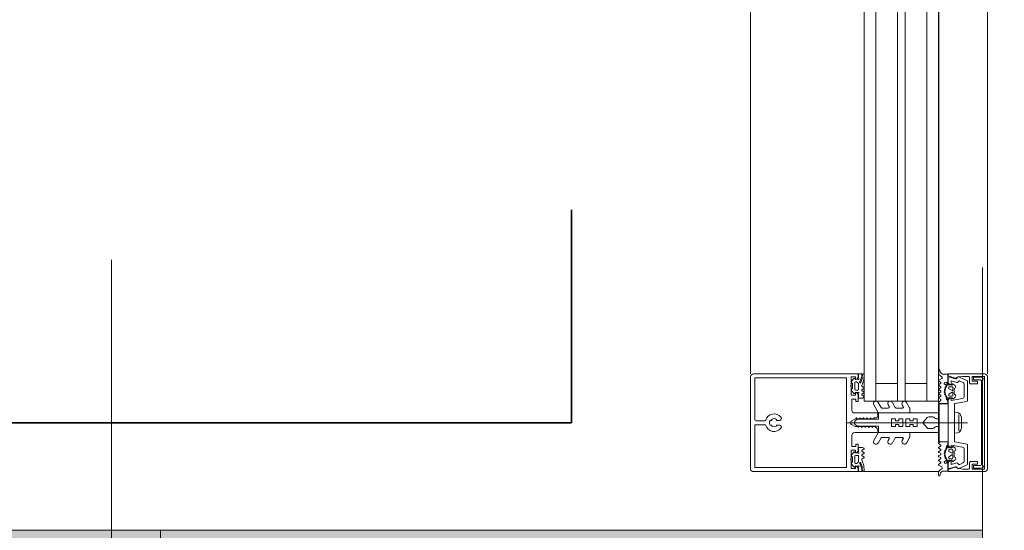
# Model space of a CAD drawing. Header units: centimetres. Extents: x -1253 to 21770, y -8842 to 3590.
# Tile 41 of 120: x -605 to -555, y 1383 to 1409. Entities that reach past the tile are written whole.
import ezdxf

# ---------------------------------------------------------------- set-up
doc = ezdxf.new("R2010")
doc.units = ezdxf.units.CM
for name, pattern in [('Dash', [60, 30, -30]), ('Hidden', [71.4375, 47.625, -23.8125]), ('Ponad', [39.688, 23.813, -15.875]), ('Ukryte', [71.438, 47.625, -23.813])]:
    doc.linetypes.add(name, pattern=pattern)
for name, color, linetype, lineweight in [('A-DETL', 90, 'Continuous', 9), ('A-DETL-GENF', 92, 'Continuous', 9), ('A-DETL-HDLN', 90, 'Ukryte', 9), ('A-FLOR-OVHD', 1, 'Ponad', 9), ('A-GLAZ-CURT', 52, 'Continuous', 9), ('A-GLAZ-CWMG', 51, 'Continuous', 9), ('A-WALL', 113, 'Continuous', 13), ('A-WALL-PATT', 111, 'Continuous', 13), ('S-COLS', 52, 'Continuous', 13)]:
    doc.layers.add(name, color=color, linetype=linetype, lineweight=lineweight)

# ---------------------------------------------------------------- blocks, each defined once
blk = doc.blocks.new('M_Concrete-Square-Column - 300 x 300mm-1795930-6_piętro IV __13_80 m_ - stan projektowany')
at = {"layer": 'S-COLS', "lineweight": 9}
blk.add_hatch(color=254, dxfattribs=at).paths.add_polyline_path([(15, -15), (15, 15), (-15, 15), (-15, -15)], flags=0)
for p, q in [((15, 15), (-15, 15)), ((-15, 15), (-15, -15)), ((15, -15), (15, 15)), ((-15, -15), (15, -15))]:
    blk.add_line(p, q, dxfattribs=at)
blk = doc.blocks.new('Rectangular Mullion - SI_CovCap-20mm_Tran-55mm-2281819-6_piętro IV __13_80 m_ - stan projektowany')
at = {"layer": 'A-DETL-GENF'}
for p, q in [((2.366, 9.6), (-2.35, 9.6)), ((-2.5, 9.45), (-2.5, 7.8)), ((-2.5, 9.39), (-2.5, 4.79)), ((-2.29, 9.39), (-2.29, 4.79)), ((-0.1, 8.877), (-0.1, 9.34)), ((0.1, 9.34), (0.1, 8.877)), ((2.29, 9.39), (2.29, 4.79)), ((2.5, 7.8), (2.5, 9.451)), ((2.5, 9.39), (2.5, 4.79)), ((-0.12, 8.608), (-0.12, 8.547)), ((0.12, 8.547), (0.12, 8.608)), ((-0.12, 8.253), (-0.12, 8.128)), ((0.12, 8.128), (0.12, 8.253)), ((0, -1.485), (0, 4.678)), ((-2.088, 4.025), (-2.309, 3.927)), ((-2.26, 4.327), (-2.136, 4.43)), ((-2.221, 4.258), (-2.256, 4.278)), ((-2.043, 4.28), (-1.716, 4.28)), ((-2.022, 4.419), (-2.014, 4.409)), ((-1.975, 4.39), (-1.783, 4.39)), ((-1.717, 4.08), (-1.939, 4.08)), ((-1.745, 4.409), (-1.737, 4.419)), ((-1.669, 4.238), (-1.669, 4.13)), ((-1.623, 4.43), (-1.499, 4.327)), ((-1.503, 4.278), (-1.538, 4.258)), ((-0.501, 4.28), (-0.501, 3.15)), ((-0.176, 3.957), (-0.176, 4.096)), ((-0.076, 4.269), (-0.051, 4.283)), ((0.074, 4.269), (0.049, 4.283)), ((0.174, 3.957), (0.174, 4.096)), ((0.499, 3.15), (0.499, 4.28)), ((1.623, 4.43), (1.499, 4.327)), ((1.503, 4.278), (1.538, 4.258)), ((1.669, 4.238), (1.669, 4.13)), ((2.043, 4.28), (1.716, 4.28)), ((1.717, 4.08), (1.939, 4.08)), ((1.745, 4.409), (1.737, 4.419)), ((1.975, 4.39), (1.783, 4.39)), ((2.022, 4.419), (2.014, 4.409)), ((2.088, 4.025), (2.309, 3.927)), ((2.26, 4.327), (2.136, 4.43)), ((2.221, 4.258), (2.256, 4.278)), ((-2.35, 3.918), (-2.479, 3.918)), ((-2.372, 3.801), (-2.471, 3.801)), ((-1.904, 3.918), (-2.045, 3.865)), ((-1.795, 3.813), (-1.843, 3.896)), ((-1.695, 3.897), (-1.743, 3.813)), ((-1.575, 3.813), (-1.624, 3.897)), ((-1.475, 3.897), (-1.522, 3.816)), ((-1.354, 3.813), (-1.402, 3.897)), ((-0.211, 3.925), (-0.186, 3.94)), ((-0.186, 3.894), (-0.211, 3.908)), ((0.209, 3.925), (0.184, 3.94)), ((0.184, 3.894), (0.209, 3.908)), ((1.354, 3.813), (1.402, 3.897)), ((1.475, 3.897), (1.522, 3.816)), ((1.575, 3.813), (1.624, 3.897)), ((1.695, 3.897), (1.743, 3.813)), ((1.795, 3.813), (1.843, 3.896)), ((1.904, 3.918), (2.045, 3.865)), ((2.35, 3.918), (2.479, 3.918)), ((2.372, 3.801), (2.471, 3.801)), ((-0.776, 2.937), (-1.038, 3.088)), ((-0.913, 3.305), (-0.526, 3.081)), ((-0.501, 3.038), (-0.501, 1.517)), ((-0.451, 3.1), (-0.351, 3.1)), ((0.365, 3.1), (0.45, 3.1)), ((0.499, 3.038), (0.499, 1.517)), ((0.912, 3.305), (0.524, 3.081)), ((0.774, 2.937), (1.037, 3.088)), ((-0.913, 2.575), (-0.826, 2.524)), ((-0.751, 2.568), (-0.751, 2.894)), ((0.749, 2.568), (0.749, 2.894)), ((0.912, 2.575), (0.824, 2.524)), ((-0.776, 2.207), (-1.038, 2.358)), ((-0.751, 1.842), (-0.751, 2.164)), ((0.749, 1.842), (0.749, 2.164)), ((0.774, 2.207), (1.037, 2.358)), ((-0.762, 1.474), (-1.038, 1.633)), ((-0.913, 1.849), (-0.826, 1.799)), ((0.761, 1.474), (1.037, 1.633)), ((0.912, 1.849), (0.824, 1.799)), ((-0.551, 1.467), (-0.737, 1.467)), ((0.549, 1.467), (0.736, 1.467)), ((-0.301, 0.498), (-0.301, 0.283)), ((0.299, 0.498), (0.299, 0.283)), ((-2.599, -0.001), (-2.687, -0.001)), ((-2.175, -0.018), (-2.263, -0.17)), ((-2.073, -0.102), (-2.124, -0.017)), ((-1.882, -0.42), (-2.01, -0.42)), ((-2.01, -0.48), (-1.95, -0.48)), ((-1.955, -0.017), (-2.005, -0.102)), ((-1.975, -0.31), (-1.947, -0.359)), ((-1.853, -0.102), (-1.903, -0.017)), ((-1.828, -0.377), (-1.827, -0.362)), ((-1.786, -0.34), (-1.768, -0.351)), ((-1.736, -0.017), (-1.785, -0.102)), ((-1.722, -0.333), (-1.717, -0.32)), ((-1.634, -0.103), (-1.684, -0.017)), ((-1.668, -0.308), (-1.653, -0.322)), ((-1.605, -0.317), (-1.597, -0.304)), ((-1.516, -0.017), (-1.565, -0.102)), ((-1.546, -0.306), (-1.536, -0.323)), ((-1.487, -0.331), (-1.476, -0.321)), ((-1.414, -0.103), (-1.464, -0.017)), ((-1.427, -0.336), (-1.422, -0.356)), ((-1.379, -0.375), (-1.366, -0.368)), ((-1.296, -0.017), (-1.345, -0.103)), ((-1.249, -0.48), (-1.184, -0.48)), ((-1.196, -0.098), (-1.244, -0.017)), ((-1.075, -0.016), (-1.123, -0.099)), ((1.075, -0.016), (1.123, -0.099)), ((1.249, -0.48), (1.184, -0.48)), ((1.196, -0.098), (1.244, -0.017)), ((1.296, -0.017), (1.345, -0.103)), ((1.379, -0.375), (1.366, -0.368)), ((1.414, -0.103), (1.464, -0.017)), ((1.427, -0.336), (1.422, -0.356)), ((1.487, -0.331), (1.476, -0.321)), ((1.516, -0.017), (1.565, -0.102)), ((1.546, -0.306), (1.536, -0.323)), ((1.605, -0.317), (1.597, -0.304)), ((1.634, -0.103), (1.684, -0.017)), ((1.668, -0.308), (1.653, -0.322)), ((1.722, -0.333), (1.717, -0.32)), ((1.736, -0.017), (1.785, -0.102)), ((1.786, -0.34), (1.768, -0.351)), ((1.828, -0.377), (1.827, -0.362)), ((1.853, -0.102), (1.903, -0.017)), ((1.882, -0.42), (2.01, -0.42)), ((1.975, -0.31), (1.947, -0.359)), ((2.01, -0.48), (1.95, -0.48)), ((1.955, -0.017), (2.005, -0.102)), ((2.073, -0.102), (2.124, -0.017)), ((2.175, -0.018), (2.263, -0.17)), ((2.599, -0.001), (2.687, -0.001)), ((-1.978, -0.754), (-1.896, -0.851)), ((-1.84, -0.69), (-1.84, -0.57)), ((-1.79, -0.52), (-1.762, -0.52)), ((-1.67, -0.74), (-1.79, -0.74)), ((-1.736, -0.535), (-1.644, -0.695)), ((-1.715, -0.8), (-1.485, -0.8)), ((-1.556, -0.695), (-1.464, -0.535)), ((-1.41, -0.74), (-1.53, -0.74)), ((-1.438, -0.52), (-1.41, -0.52)), ((-1.36, -0.57), (-1.36, -0.69)), ((-1.304, -0.851), (-1.222, -0.754)), ((-1.09, -1.449), (-0.982, -0.84)), ((-0.953, -0.815), (-0.025, -0.815)), ((0.025, -0.815), (0.953, -0.815)), ((0.982, -0.84), (1.09, -1.449)), ((1.304, -0.851), (1.222, -0.754)), ((1.36, -0.57), (1.36, -0.69)), ((1.438, -0.52), (1.41, -0.52)), ((1.41, -0.74), (1.53, -0.74)), ((1.556, -0.695), (1.464, -0.535)), ((1.715, -0.8), (1.485, -0.8)), ((1.736, -0.535), (1.644, -0.695)), ((1.67, -0.74), (1.79, -0.74)), ((1.79, -0.52), (1.762, -0.52)), ((1.84, -0.69), (1.84, -0.57)), ((1.978, -0.754), (1.896, -0.851)), ((-2.344, -1.034), (-2.145, -1.461)), ((-2.055, -1.252), (-2.131, -1.089)), ((-2.1, -1.49), (-1.139, -1.49)), ((-1.342, -1.31), (-1.964, -1.31)), ((0.408, -1.036), (-0.408, -1.036)), ((-0.225, -1.183), (0.225, -1.183)), ((1.139, -1.49), (2.1, -1.49)), ((1.964, -1.31), (1.342, -1.31)), ((2.131, -1.089), (2.055, -1.252)), ((2.145, -1.461), (2.344, -1.034)), ((-2.32, -1.59), (-2.04, -1.59)), ((2.04, -1.59), (2.32, -1.59)), ((2.35, -2.5), (-2.35, -2.5)), ((2.135, -2.195), (-2.135, -2.195)), ((-2.125, -2.345), (2.125, -2.345))]:
    blk.add_line(p, q, dxfattribs=at)
at = {"layer": 'A-DETL-GENF', "flags": 128}
for points in [[(-0.15, 9.39), (-2.29, 9.39), (-2.29, 7.8)], [(2.29, 7.8), (2.29, 9.39), (0.15, 9.39)], [(-2.501, 4.9), (-2.501, 4.1), (-2.311, 4.1), (-2.231, 4.18), (-2.231, 4.24), (-2.351, 4.24), (-2.351, 4.47), (-1.906, 4.47)], [(-2.291, 4.9), (-2.291, 4.7), (2.289, 4.7), (2.289, 4.9)], [(1.904, 4.47), (2.349, 4.47), (2.349, 4.24), (2.23, 4.24), (2.23, 4.18), (2.31, 4.1), (2.499, 4.1), (2.499, 4.9)], [(-2.499, 3.938), (-2.499, 4.08), (-2.298, 4.08), (-2.247, 4.067)], [(-1.856, 4.47), (-1.411, 4.47), (-1.411, 4.24), (-1.53, 4.24), (-1.53, 4.18), (-1.45, 4.1), (-1.091, 4.1), (-1.091, 4.22), (-1.211, 4.22), (-1.211, 4.43), (-0.651, 4.43)], [(-1.512, 4.067), (-1.461, 4.08), (-1.259, 4.08), (-1.259, 3.888), (-1.302, 3.813)], [(-0.265, 0.575), (-0.001, 0.797), (-0.001, 1.097), (-0.201, 1.097), (-0.201, 1.297), (-0.101, 1.297), (-0.101, 1.463), (-0.201, 1.463), (-0.201, 1.663), (-0.001, 1.663), (-0.001, 1.83), (-0.201, 1.83), (-0.201, 2.03), (-0.101, 2.03), (-0.101, 2.197), (-0.201, 2.197), (-0.201, 2.397), (-0.001, 2.397), (-0.001, 4.297), (-0.001, 2.397), (0.199, 2.397), (0.199, 2.197), (0.099, 2.197), (0.099, 2.03), (0.199, 2.03), (0.199, 1.83), (-0.001, 1.83), (-0.001, 1.663), (0.199, 1.663), (0.199, 1.463), (0.099, 1.463), (0.099, 1.297), (0.199, 1.297), (0.199, 1.097), (-0.001, 1.097), (-0.001, 0.797), (0.264, 0.575)], [(-0.251, 3.2), (-0.251, 3.29), (-0.201, 3.32), (-0.201, 3.441), (-0.251, 3.47), (-0.201, 3.499), (-0.201, 3.621), (-0.251, 3.65), (-0.201, 3.679), (-0.201, 3.801), (-0.251, 3.83), (-0.201, 3.859), (-0.201, 3.981), (-0.251, 4.01), (-0.201, 4.039), (-0.201, 4.161), (-0.251, 4.19), (-0.2, 4.219), (-0.2, 4.255), (-0.088, 4.45)], [(0.087, 4.45), (0.199, 4.255), (0.199, 4.129), (0.249, 4.1), (0.199, 4.071), (0.199, 3.949), (0.249, 3.92), (0.199, 3.891), (0.199, 3.769), (0.249, 3.74), (0.199, 3.711), (0.199, 3.589), (0.249, 3.56), (0.199, 3.531), (0.199, 3.409), (0.249, 3.38), (0.199, 3.351), (0.199, 3.23), (0.252, 3.2)], [(0.649, 4.43), (1.209, 4.43), (1.209, 4.22), (1.089, 4.22), (1.089, 4.1), (1.449, 4.1), (1.529, 4.18), (1.529, 4.24), (1.409, 4.24), (1.409, 4.47), (1.855, 4.47)], [(1.512, 4.067), (1.461, 4.08), (1.259, 4.08), (1.259, 3.888), (1.302, 3.813)], [(2.499, 3.938), (2.499, 4.08), (2.298, 4.08), (2.247, 4.067)], [(-0.201, 0.11), (-0.201, -0.003), (-0.501, -0.003), (-0.501, 3.067), (-0.176, 3.067), (-0.176, 3.876)], [(0.199, 0.11), (0.199, -0.003), (0.499, -0.003), (0.499, 3.067), (0.174, 3.067), (0.174, 3.876)], [(-2.5, -2.35), (-2.5, -0.5), (-2.39, -0.5), (-2.273, -0.858)], [(-2.48, -0.211), (-2.48, -0.48), (-2.07, -0.48)], [(-2.058, -0.934), (-2.136, -0.64), (-1.95, -0.64), (-1.95, -0.58), (-2.03, -0.5), (-2.35, -0.5), (-2.25, -0.874)], [(-1.203, -0.42), (-1.325, -0.42), (-1.322, -0.394), (-1.195, -0.41)], [(1.244, -1.227), (1.14, -0.64), (1.25, -0.64), (1.25, -0.58), (1.17, -0.5), (-1.17, -0.5), (-1.25, -0.58), (-1.25, -0.64), (-1.14, -0.64), (-1.244, -1.227)], [(-1.115, -0.48), (-0.98, -0.48), (-0.98, -0.09), (-1.023, -0.016)], [(1.115, -0.48), (0.98, -0.48), (0.98, -0.09), (1.023, -0.016)], [(1.203, -0.42), (1.325, -0.42), (1.322, -0.394), (1.195, -0.41)], [(2.25, -0.874), (2.35, -0.5), (2.03, -0.5), (1.95, -0.58), (1.95, -0.64), (2.136, -0.64), (2.058, -0.934)], [(2.48, -0.211), (2.48, -0.48), (2.07, -0.48)], [(2.273, -0.858), (2.39, -0.5), (2.5, -0.5), (2.5, -2.35)], [(-2.34, -1.001), (-2.34, -1.106), (-2.37, -1.224), (-2.37, -1.539)], [(-1.92, -0.667), (-1.92, -0.68), (-1.97, -0.709)], [(-1.23, -0.709), (-1.28, -0.68), (-1.28, -0.667)], [(0.52, -0.974), (0.54, -0.821), (-0.54, -0.821), (-0.52, -0.974)], [(1.23, -0.709), (1.28, -0.68), (1.28, -0.667)], [(1.92, -0.667), (1.92, -0.68), (1.97, -0.709)], [(2.37, -1.54), (2.37, -1.224), (2.34, -1.106), (2.34, -1.001)], [(-1.99, -1.64), (-1.99, -1.99), (-2.12, -1.99), (-2.12, -1.72), (-2.37, -1.72), (-2.37, -2.35), (2.37, -2.35), (2.37, -1.72), (2.12, -1.72), (2.12, -1.99), (1.99, -1.99), (1.99, -1.64)], [(-2.185, -2.145), (-2.185, -1.785), (-2.325, -1.785), (-2.325, -2.145)], [(2.325, -2.145), (2.325, -1.785), (2.185, -1.785), (2.185, -2.145)]]:
    blk.add_lwpolyline(points, dxfattribs=at)
for points in [[(0.97, 0), (-0.97, 0), (-0.97, -0.04), (0.97, -0.04)], [(0.97, -0.04), (-0.97, -0.04), (-0.97, -0.49), (0.97, -0.49)]]:
    blk.add_lwpolyline(points, close=True, dxfattribs=at)
at = {"layer": 'A-DETL-GENF'}
for centre, radius, start, end in [((-2.35, 9.45), 0.15, 90.0003, 179.9997), ((2.35, 9.451), 0.15, 0.1055, 83.878), ((-0.15, 9.34), 0.05, 0.0077, 89.9923), ((0.15, 9.34), 0.05, 89.9791, 180.0209), ((0, 8.4), 0.45, 107.4982, 231.0552), ((-0.15, 8.877), 0.05, 287.4982, 0), ((0, 8.4), 0.24, 60, 120), ((0.15, 8.877), 0.05, 180, 252.583), ((0, 8.4), 0.45, 308.9448, 72.583), ((-0.22, 8.128), 0.1, 231.0552, 0), ((0, 8.4), 0.21, 143.7768, 216.2232), ((-0.15, 8.547), 0.03, 229.6807, 0), ((-0.15, 8.253), 0.03, 0, 130.3193), ((0.15, 8.547), 0.03, 180, 310.3193), ((0.15, 8.253), 0.03, 49.6807, 180), ((0.22, 8.128), 0.1, 180, 308.9448), ((0, 8.4), 0.21, 323.7768, 36.2232), ((-2.241, 4.304), 0.03, 128.5798, 239.9915), ((-2.239, 4.096), 0.03, 255.4027, 14.3746), ((-2.231, 4.24), 0.02, 346.6587, 60.0171), ((-1.942, 4.172), 0.277, 166.6587, 194.3746), ((-2.085, 4.368), 0.08, 38.8475, 129.685), ((-1.94, 4.228), 0.148, 172.4164, 270.2404), ((-2.074, 3.995), 0.0337, 293.0035, 114), ((-2.04, 4.23), 0.0496, 92.7559, 159.6878), ((-1.975, 4.44), 0.05, 218.8475, 270), ((-1.881, 4.465), 0.0255, 12.35, 167.65), ((-1.783, 4.44), 0.05, 270, 321.1528), ((-1.674, 4.368), 0.08, 50.315, 141.1528), ((-1.72, 4.13), 0.0502, 273.3323, 359.7322), ((-1.719, 4.23), 0.0499, 9.2263, 86.9893), ((-1.52, 4.096), 0.03, 165.6254, 284.5942), ((-1.817, 4.172), 0.277, 345.6254, 13.341), ((-1.528, 4.24), 0.02, 119.9847, 193.341), ((-1.518, 4.304), 0.03, 300.0085, 51.4202), ((-0.65, 4.28), 0.15, 359.9706, 90.0294), ((0.024, 4.096), 0.2, 120, 180), ((0, 4.401), 0.1, 28.7984, 151.2016), ((-0.001, 4.197), 0.1, 90, 120), ((-0.001, 4.197), 0.1, 60, 90), ((-0.026, 4.096), 0.2, 360, 60), ((0.649, 4.28), 0.15, 89.9706, 180.0294), ((1.518, 4.304), 0.03, 128.5798, 239.9915), ((1.52, 4.096), 0.03, 255.4058, 14.3746), ((1.528, 4.24), 0.02, 346.659, 60.0153), ((1.817, 4.172), 0.277, 166.659, 194.3746), ((1.674, 4.368), 0.08, 38.8472, 129.685), ((1.719, 4.23), 0.0499, 93.0107, 170.7737), ((1.72, 4.13), 0.0502, 180.2678, 266.6677), ((1.783, 4.44), 0.05, 218.8472, 270), ((1.88, 4.465), 0.0255, 12.35, 167.65), ((1.94, 4.228), 0.148, 269.7596, 7.5836), ((1.975, 4.44), 0.05, 270, 321.1525), ((2.085, 4.368), 0.08, 50.315, 141.1525), ((2.074, 3.995), 0.0337, 66, 246.9965), ((2.04, 4.23), 0.0496, 20.3122, 87.2441), ((2.239, 4.096), 0.03, 165.6254, 284.5973), ((1.942, 4.172), 0.277, 345.6254, 13.3413), ((2.231, 4.24), 0.02, 119.9829, 193.3413), ((2.241, 4.304), 0.03, 300.0085, 51.4202), ((-2.479, 3.938), 0.02, 180.0007, 269.9993), ((-2.434, 3.831), 0.059, 88.5974, 194.6036), ((-2.471, 3.821), 0.02, 194.6036, 270), ((-2.426, 4.822), 0.933, 269.587, 293.0035), ((-2.398, 4.798), 0.997, 271.4989, 290.69), ((-2.35, 4.018), 0.1, 270.0001, 294), ((-1.887, 3.871), 0.05, 30.069, 110.536), ((-1.769, 3.828), 0.03, 210.0871, 329.9129), ((-1.66, 3.878), 0.0402, 27.7922, 152.3701), ((-1.549, 3.828), 0.0299, 210.122, 335.064), ((-1.439, 3.877), 0.0414, 28.176, 151.824), ((-1.328, 3.828), 0.0301, 210.1258, 329.8742), ((-0.206, 3.917), 0.01, 120.0303, 239.9802), ((-0.196, 3.957), 0.02, 300.0303, 360), ((-0.196, 3.876), 0.02, 360, 59.9802), ((0.194, 3.957), 0.02, 180, 239.9697), ((0.194, 3.876), 0.02, 120.0198, 180), ((0.204, 3.917), 0.01, 300.0198, 59.9697), ((1.328, 3.828), 0.0301, 210.1258, 329.8742), ((1.439, 3.877), 0.0414, 28.176, 151.824), ((1.549, 3.828), 0.0299, 204.936, 329.878), ((1.66, 3.878), 0.0402, 27.6299, 152.2078), ((1.769, 3.828), 0.03, 210.0871, 329.9129), ((1.887, 3.871), 0.05, 69.464, 149.931), ((2.398, 4.798), 0.997, 249.31, 268.5011), ((2.426, 4.822), 0.933, 246.9965, 270.413), ((2.35, 4.018), 0.1, 246, 269.9999), ((2.434, 3.831), 0.059, 345.3964, 91.4026), ((2.471, 3.821), 0.02, 270, 345.3964), ((2.479, 3.938), 0.02, 270.0007, 359.9993), ((-0.976, 3.197), 0.125, 60, 240), ((-0.551, 3.038), 0.05, 360, 60), ((-0.451, 3.15), 0.05, 179.9899, 270.0101), ((-0.351, 3.2), 0.0999, 269.9704, 0.0296), ((0.375, 3.225), 0.126, 191.5693, 265.5931), ((0.449, 3.15), 0.05, 270.9313, 359.9852), ((0.549, 3.038), 0.05, 120, 180), ((0.974, 3.197), 0.125, 300, 120), ((-0.976, 2.467), 0.125, 60, 240), ((-0.801, 2.568), 0.05, 240, 360), ((-0.801, 2.894), 0.05, 360, 60), ((0.799, 2.894), 0.05, 120, 180), ((0.799, 2.568), 0.05, 180, 300), ((0.974, 2.467), 0.125, 300, 120), ((-0.801, 2.164), 0.05, 360, 60), ((0.799, 2.164), 0.05, 120, 180), ((-0.976, 1.741), 0.125, 60, 240), ((-0.801, 1.842), 0.05, 240, 360), ((-0.551, 1.517), 0.05, 270, 360), ((0.549, 1.517), 0.05, 180, 270), ((0.799, 1.842), 0.05, 180, 300), ((0.974, 1.741), 0.125, 300, 120), ((-0.737, 1.517), 0.05, 240, 270), ((0.736, 1.517), 0.05, 270, 300), ((-0.201, 0.498), 0.1, 130, 180), ((0.199, 0.498), 0.1, 0, 50), ((-0.201, 0.283), 0.1, 180, 240), ((-0.301, 0.11), 0.1, 360, 60), ((0.299, 0.11), 0.1, 120, 180), ((0.199, 0.283), 0.1, 300, 360), ((-2.687, -0.031), 0.03, 89.9022, 261.6433), ((-2.733, -0.343), 0.286, 27.5921, 81.6433), ((-2.599, -0.201), 0.2, 80.4545, 89.9022), ((-2.614, -0.291), 0.291, 25.3637, 80.4545), ((-2.306, -0.145), 0.05, 205.3637, 330.1649), ((-2.149, -0.033), 0.03, 30.7154, 150.1649), ((-2.01, -0.355), 0.065, 90, 270), ((-2.039, -0.078), 0.0417, 215.132, 324.868), ((-2.04, -0.48), 0.03, 0, 180), ((-2.01, -0.33), 0.04, 29.9937, 90), ((-1.929, -0.032), 0.03, 30.5887, 149.5346), ((-1.95, -0.51), 0.03, 0.0185, 89.0948), ((-1.861, -0.309), 0.1, 210.0023, 269.1728), ((-1.882, -0.37), 0.05, 270, 305.0779), ((-1.862, -0.375), 0.0339, 269.1783, 356.9975), ((-1.819, -0.078), 0.0415, 215.012, 324.988), ((-1.6, -0.771), 0.44, 54.1588, 125.0779), ((-1.8, -0.364), 0.0272, 60.011, 176.9853), ((-1.752, -0.323), 0.0316, 240.007, 341.9967), ((-1.71, -0.032), 0.03, 30.1448, 149.5346), ((-1.689, -0.329), 0.03, 45.0005, 162.0009), ((-1.631, -0.299), 0.0316, 224.991, 327.0104), ((-1.6, -0.077), 0.043, 217.8436, 323.8234), ((-1.572, -0.321), 0.03, 30.0003, 146.9985), ((-1.508, -0.307), 0.0316, 210.0026, 311.9974), ((-1.49, -0.032), 0.03, 30.3449, 149.5346), ((-1.456, -0.343), 0.03, 14.9955, 132.0028), ((-1.393, -0.348), 0.03, 195.0015, 296.9968), ((-1.38, -0.079), 0.0419, 215.4665, 324.6999), ((-1.352, -0.394), 0.03, 0.0112, 116.991), ((-1.325, -0.39), 0.03, 234.1588, 270), ((-1.27, -0.033), 0.03, 30.3446, 149.7685), ((-1.249, -0.51), 0.03, 90, 193.1975), ((-1.203, -0.453), 0.033, 305.0901, 90), ((-1.159, -0.08), 0.0416, 206.9541, 331.568), ((-1.195, -0.46), 0.05, 7.1737, 90.0088), ((-1.115, -0.45), 0.03, 187.1885, 269.997), ((-1.049, -0.031), 0.03, 29.7965, 150.132), ((1.049, -0.031), 0.03, 29.868, 150.2035), ((1.115, -0.45), 0.03, 270.003, 352.8115), ((1.159, -0.08), 0.0416, 208.432, 333.0459), ((1.195, -0.46), 0.05, 89.9912, 172.8263), ((1.203, -0.453), 0.033, 90, 234.9099), ((1.27, -0.033), 0.03, 30.2315, 149.6554), ((1.249, -0.51), 0.03, 346.8025, 90), ((1.352, -0.394), 0.03, 63.009, 179.9888), ((1.325, -0.39), 0.03, 270, 305.8412), ((1.6, -0.771), 0.44, 54.9221, 125.8412), ((1.38, -0.079), 0.0419, 215.3001, 324.5335), ((1.393, -0.348), 0.03, 243.0032, 344.9985), ((1.456, -0.343), 0.03, 47.9972, 165.0045), ((1.49, -0.032), 0.03, 30.4654, 149.6551), ((1.508, -0.307), 0.0316, 228.0026, 329.9974), ((1.572, -0.321), 0.03, 33.0015, 149.9997), ((1.6, -0.077), 0.043, 216.1766, 322.1564), ((1.631, -0.299), 0.0316, 212.9896, 315.009), ((1.689, -0.329), 0.03, 17.9991, 134.9995), ((1.71, -0.032), 0.03, 30.4654, 149.8552), ((1.752, -0.323), 0.0316, 198.0033, 299.993), ((1.819, -0.078), 0.0415, 215.012, 324.988), ((1.8, -0.364), 0.0272, 3.0147, 119.989), ((1.862, -0.375), 0.0339, 183.0025, 270.8217), ((1.882, -0.37), 0.05, 234.9221, 270), ((1.861, -0.309), 0.1, 270.8272, 329.9977), ((1.929, -0.032), 0.03, 30.4654, 149.4113), ((1.95, -0.51), 0.03, 90.9052, 179.9815), ((2.01, -0.33), 0.04, 90, 150.0063), ((2.039, -0.078), 0.0417, 215.132, 324.868), ((2.01, -0.355), 0.065, 270, 90), ((2.04, -0.48), 0.03, 0, 180), ((2.149, -0.033), 0.03, 29.8351, 149.2846), ((2.306, -0.145), 0.05, 209.8351, 334.6363), ((2.614, -0.291), 0.291, 99.5455, 154.6363), ((2.733, -0.343), 0.286, 98.3567, 152.4079), ((2.599, -0.201), 0.2, 90.0978, 99.5455), ((2.687, -0.031), 0.03, 278.3567, 90.0978), ((-2.29, -1.009), 0.06, 98.4417, 205), ((-2.27, -1.001), 0.07, 120.0064, 180), ((-2.34, -0.88), 0.07, 300.0064, 18), ((-2.308, -0.89), 0.06, 278.4417, 15), ((-2.116, -0.95), 0.06, 288.8192, 15), ((-1.955, -0.735), 0.03, 120.0049, 219.9897), ((-1.616, -0.589), 0.314, 165.4979, 194.5021), ((-1.835, -0.8), 0.08, 219.9967, 337.3844), ((-1.79, -0.57), 0.05, 89.9897, 180.0103), ((-1.79, -0.69), 0.05, 179.9899, 270.0101), ((-1.762, -0.55), 0.03, 29.9936, 90.0121), ((-1.715, -0.85), 0.05, 90.0003, 157.3776), ((-1.67, -0.71), 0.03, 269.9936, 30.0024), ((-1.53, -0.71), 0.03, 150.0027, 270.0013), ((-1.485, -0.85), 0.05, 22.6209, 90.0012), ((-1.438, -0.55), 0.03, 89.9893, 150.005), ((-1.365, -0.8), 0.08, 202.6228, 319.9969), ((-1.41, -0.57), 0.05, 0.009, 89.991), ((-1.41, -0.69), 0.05, 270.0092, 359.9908), ((-1.584, -0.589), 0.314, 345.517, 13.1975), ((-1.245, -0.735), 0.03, 319.9887, 60.0017), ((-0.953, -0.845), 0.03, 90, 170), ((-0.307, -0.921), 0.22, 193.9707, 242.728), ((0, -0.821), 0.0256, 12.6804, 167.3196), ((0.307, -0.921), 0.22, 297.2746, 346.0268), ((0.953, -0.845), 0.03, 10, 90), ((1.245, -0.735), 0.03, 119.9983, 220.0113), ((1.584, -0.589), 0.314, 166.8025, 194.483), ((1.365, -0.8), 0.08, 220.0031, 337.3772), ((1.41, -0.57), 0.05, 90.009, 179.991), ((1.41, -0.69), 0.05, 180.0092, 269.9908), ((1.438, -0.55), 0.03, 29.995, 90.0107), ((1.485, -0.85), 0.05, 89.9988, 157.3791), ((1.53, -0.71), 0.03, 269.9987, 29.9973), ((1.67, -0.71), 0.03, 149.9976, 270.0064), ((1.715, -0.85), 0.05, 22.6224, 89.9997), ((1.762, -0.55), 0.03, 89.9879, 150.0064), ((1.835, -0.8), 0.08, 202.6156, 320.0033), ((1.79, -0.57), 0.05, 359.9897, 90.0103), ((1.79, -0.69), 0.05, 269.9899, 0.0101), ((1.616, -0.589), 0.314, 345.4979, 14.5021), ((1.955, -0.735), 0.03, 320.0103, 59.9951), ((2.116, -0.95), 0.06, 165, 251.1808), ((2.308, -0.89), 0.06, 165, 261.5583), ((2.34, -0.88), 0.07, 162, 239.9983), ((2.29, -1.009), 0.06, 335, 81.5583), ((2.27, -1.001), 0.07, 0, 59.9983), ((-2.1, -1.44), 0.05, 205, 270), ((-2.077, -1.064), 0.06, 108.8192, 205), ((-1.964, -1.21), 0.1, 205, 270), ((-1.342, -1.21), 0.1, 270, 350), ((-1.139, -1.44), 0.05, 270, 350), ((0, -0.291), 0.921, 243.7078, 255.8284), ((0, -0.291), 0.92, 284.1683, 296.293), ((1.139, -1.44), 0.05, 190, 270), ((1.342, -1.21), 0.1, 190, 270), ((1.964, -1.21), 0.1, 270, 335), ((2.077, -1.064), 0.06, 335, 71.1808), ((2.1, -1.44), 0.05, 270, 335), ((-2.319, -1.539), 0.0512, 180.5709, 268.6482), ((-2.04, -1.64), 0.05, 0, 90.0001), ((2.04, -1.64), 0.05, 89.9981, 180.0017), ((2.32, -1.54), 0.0498, 269.8262, 0.1735), ((-2.35, -2.35), 0.15, 179.9938, 270.0062), ((-2.125, -2.145), 0.2, 179.9718, 270.0352), ((-2.135, -2.145), 0.0499, 179.8796, 270.0225), ((2.125, -2.144), 0.2, 270.0295, 359.9723), ((2.135, -2.144), 0.0501, 270.0875, 359.9336), ((2.35, -2.35), 0.15, 270.0494, 359.9506)]:
    blk.add_arc(centre, radius, start, end, dxfattribs=at)
blk = doc.blocks.new('Schueco_FWS-Glazing1 - SI_38mm_TripGlz 2-2613228-6_piętro IV __13_80 m_ - stan projektowany')
at = {"layer": 'A-GLAZ-CURT'}
for p, q in [((18.4, 0), (-18.4, 0)), ((-18.4, 0), (-18.4, -3.8)), ((18.4, -3.8), (18.4, 0)), ((-18.4, -3.8), (18.4, -3.8))]:
    blk.add_line(p, q, dxfattribs=at)
at = {"layer": 'A-GLAZ-CURT', "lineweight": 13}
for p, q in [((-18.4, -0.6), (18.4, -0.6)), ((-17.5, -0.6), (-17.5, -1.7)), ((17.5, -0.6), (17.5, -1.7)), ((-18.4, -1.7), (18.4, -1.7)), ((-18.4, -2.1), (18.4, -2.1)), ((-17.5, -2.1), (-17.5, -3.2)), ((17.5, -2.1), (17.5, -3.2)), ((-18.4, -3.2), (18.4, -3.2))]:
    blk.add_line(p, q, dxfattribs=at)
blk = doc.blocks.new('Rectangular Mullion - Schueco_FWS-50-SI_Tran_CovCap-20mm_Tran-55mm-2293422-6_piętro IV __13_80 m_ - stan projektowany')
at = {"layer": 'A-GLAZ-CWMG'}
for p, q in [((-567.473, 1425.326), (-567.473, 1391.326)), ((-557.863, 1391.326), (-557.863, 1425.326)), ((-555.373, 1391.326), (-555.373, 1425.326)), ((-557.873, 1386.326), (-561.673, 1386.326))]:
    blk.add_line(p, q, dxfattribs=at)

msp = doc.modelspace()

# ---------------------------------------------------------------- hatches: boundary and pattern name
at = {"layer": 'A-WALL-PATT'}
msp.add_hatch(color=9, dxfattribs=at).paths.add_polyline_path([(-567.623, 1377.326), (-567.623, 1383.326), (-597.623, 1383.326), (-597.623, 1377.326)], flags=0)
h = msp.add_hatch(color=9, dxfattribs=at)
h.paths.add_polyline_path([(-567.623, 132.326), (-555.623, 132.326), (-555.623, 152.326), (-567.623, 152.326)], flags=0)
h.paths.add_polyline_path([(-558.123, 283.826), (-555.623, 283.826), (-555.623, 612.826), (-567.623, 612.826), (-567.623, 283.826)], flags=0)
h.paths.add_polyline_path([(-555.623, 743.826), (-555.623, 1032.826), (-567.623, 1032.826), (-567.623, 743.826), (-558.123, 743.826)], flags=0)
h.paths.add_polyline_path([(-555.623, 1163.826), (-555.623, 1383.326), (-567.623, 1383.326), (-567.623, 1163.826), (-558.123, 1163.826)], flags=0)

# ---------------------------------------------------------------- linework, layer by layer
at = {"layer": 'A-DETL', "linetype": 'Hidden', "lineweight": 35}
for p, q in [((-576.623, 1828.326), (-576.623, 1388.826)), ((-576.623, 1388.826), (-1227.623, 1388.826))]:
    msp.add_line(p, q, dxfattribs=at)
at = {"layer": 'A-DETL', "linetype": 'Dash', "lineweight": 25}
for points, knots in [([(-555.623, 1472.575), (-478.908, 1472.575), (-476.079, 1472.575), (-439.123, 1472.575), (-439.123, 1435.619), (-439.123, 1432.79), (-439.123, 1329.11), (-439.123, 1326.281), (-439.123, 1289.326), (-402.167, 1289.326), (-399.339, 1289.326), (54.377, 1289.326), (347.204, 1289.326), (391.666, 1289.326), (418.55, 1316.21), (413.877, 1393.928), (413.877, 1663.126)], [0, 0, 0, 0, 1.274059, 2.1133, 2.95254, 4.521491, 5.717221, 7.286172, 8.125412, 8.964652, 14.361634, 22.556861, 31.207392, 35.311818, 37.065318, 41.276562, 41.276562, 41.276562, 41.276562]), ([(-561.623, 233.023), (-511.606, 233.023), (-497.781, 233.023), (-439.123, 233.023), (-439.123, 251.363), (-439.123, 296.623), (-439.123, 1289.326), (-439.123, 1326.281), (-439.123, 1329.11), (-439.123, 1432.79), (-439.123, 1435.619), (-439.123, 1472.575), (-476.079, 1472.575), (-478.908, 1472.575), (-555.623, 1472.575)], [0, 0, 0, 0, 1.339676, 2.332925, 3.669947, 15.221807, 26.977257, 38.268666, 39.837617, 41.033347, 42.602298, 43.441538, 44.280778, 45.554838, 45.554838, 45.554838, 45.554838]), ([(-555.623, 1472.575), (-478.908, 1472.575), (-450.623, 1472.575), (-439.123, 1472.575), (-439.123, 1461.075), (-439.123, 1432.79), (-439.123, 1329.11), (-439.123, 1326.281), (-439.123, 1289.326), (-402.167, 1289.326), (-399.339, 1289.326), (54.377, 1289.326), (347.204, 1289.326), (391.666, 1289.326), (413.877, 1267.114), (413.877, 1211.148), (413.877, 1019.9)], [0, 0, 0, 0, 1.274059, 1.834911, 2.395763, 3.964714, 5.438832, 7.007784, 7.847024, 8.686264, 14.083246, 22.278473, 30.929004, 34.961158, 36.402966, 39.45005, 39.45005, 39.45005, 39.45005])]:
    msp.add_open_spline(points, degree=3, knots=knots, dxfattribs=at)
at = {"layer": 'A-DETL-HDLN'}
msp.add_line((-600.123, 420.826), (-600.123, 2793.326), dxfattribs=at)
at = {"layer": 'A-FLOR-OVHD'}
msp.add_line((-555.623, 1833.326), (-555.623, 1383.326), dxfattribs=at)
at = {"layer": 'A-WALL', "lineweight": 9}
for p, q in [((-555.623, 1383.326), (-597.623, 1383.326)), ((-555.623, 1353.326), (-555.623, 1383.326))]:
    msp.add_line(p, q, dxfattribs=at)

# ---------------------------------------------------------------- block references
at = {"layer": 'A-GLAZ-CURT', "rotation": 270.0000000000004}
msp.add_blockref('Schueco_FWS-Glazing1 - SI_38mm_TripGlz 2-2613228-6_piętro IV __13_80 m_ - stan projektowany', (-557.873, 1408.326), dxfattribs=at)
at = {"layer": 'A-GLAZ-CWMG'}
msp.add_blockref('Rectangular Mullion - Schueco_FWS-50-SI_Tran_CovCap-20mm_Tran-55mm-2293422-6_piętro IV __13_80 m_ - stan projektowany', (0, 0), dxfattribs=at)
at = {"layer": 'A-GLAZ-CWMG', "extrusion": (0, 0, -1), "rotation": 269.9999999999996}
msp.add_blockref('Rectangular Mullion - SI_CovCap-20mm_Tran-55mm-2281819-6_piętro IV __13_80 m_ - stan projektowany', (557.873, 1388.826), dxfattribs=at)
at = {"layer": 'S-COLS', "lineweight": 9}
msp.add_blockref('M_Concrete-Square-Column - 300 x 300mm-1795930-6_piętro IV __13_80 m_ - stan projektowany', (-612.623, 1368.326), dxfattribs=at)

doc.saveas('drawing.dxf')
